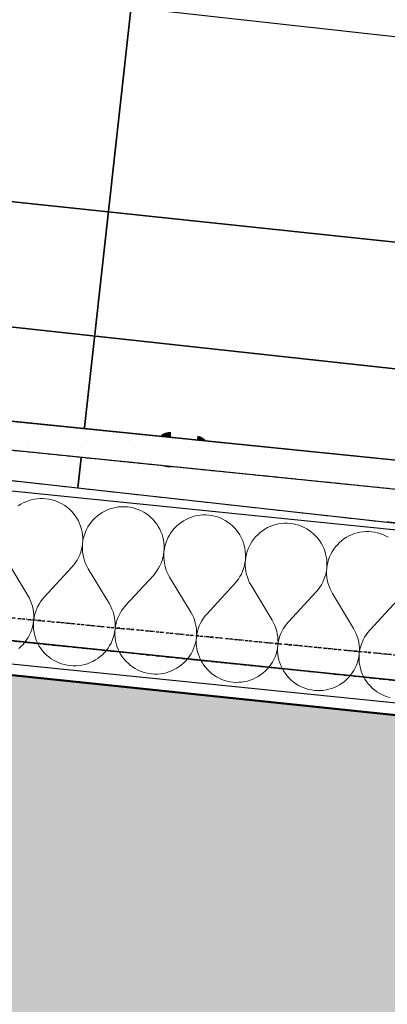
# Model space of a CAD drawing. Header units: millimetres. Extents: x -28761 to 4793, y -4271 to 20239.
# Tile 133 of 256: x -16532 to -16190, y 9311 to 10227. Entities that reach past the tile are written whole.
import ezdxf

# ---------------------------------------------------------------- set-up
doc = ezdxf.new("R2010")
doc.units = ezdxf.units.MM
doc.header["$MEASUREMENT"] = 0
for name, pattern in [('Telekomunikacni vodic', [9.25, 3, -0.75, 3, -0.75, 0.125, -0.75, 0.125, -0.75]), ('Wipeout_Contour', [1000, 0, -1000]), ('Čerchovaná M', [4.5, 2.5, -0.85, 0.3, -0.85]), ('Čárkovaná S', [2.5, 1.5, -1])]:
    doc.linetypes.add(name, pattern=pattern)
for name, color, linetype in [('5._POHLED ZÁPADNÍ_1_Interiér - schodiště', 7, 'Continuous'), ('5._POHLED ZÁPADNÍ_1_Konstrukce - nenosné', 7, 'Continuous'), ('5._POHLED ZÁPADNÍ_1_Konstrukce - nosné', 7, 'Continuous'), ('5._POHLED ZÁPADNÍ_1_Nové_Interiér - schodiště', 7, 'Continuous'), ('5._POHLED ZÁPADNÍ_1_Nové_Konstrukce - nosné', 7, 'Continuous'), ('5._POHLED ZÁPADNÍ_1_Nové_Výplně - Povrchové', 7, 'Continuous'), ('5._POHLED ZÁPADNÍ_1_Nové_Výplně – Řezové', 7, 'Continuous'), ('5._POHLED ZÁPADNÍ_1_Nové_ZJEDNODUŠENÝ DVŮR', 7, 'Continuous'), ('5._POHLED ZÁPADNÍ_1_TZB - elektroinstalace', 7, 'Continuous'), ('5._POHLED ZÁPADNÍ_1_Výplně – Řezové', 7, 'Continuous')]:
    doc.layers.add(name, color=color, linetype=linetype)
doc.styles.add('GENEROVANÝ_STYL_1', font='txt')

# ---------------------------------------------------------------- blocks, each defined once
blk = doc.blocks.new('*X42', base_point=(-30186.65, -6515.26))
at = {"layer": '5._POHLED ZÁPADNÍ_1_Nové_Výplně – Řezové', "color": 21, "linetype": 'Continuous', "lineweight": 20, "true_color": 0xffaaaa}
for p, q in [((-16521.19, 9780.53), (-16523.8, 9779.75)), ((-16518.54, 9781.12), (-16521.19, 9780.53)), ((-16515.85, 9781.53), (-16518.54, 9781.12)), ((-16513.14, 9781.74), (-16515.85, 9781.53)), ((-16510.42, 9781.76), (-16513.14, 9781.74)), ((-16507.7, 9781.58), (-16510.42, 9781.76)), ((-16505.01, 9781.21), (-16507.7, 9781.58)), ((-16502.35, 9780.65), (-16505.01, 9781.21)), ((-16499.73, 9779.89), (-16502.35, 9780.65)), ((-16531.19, 9776.31), (-16533.47, 9774.83)), ((-16528.81, 9777.63), (-16531.19, 9776.31)), ((-16526.34, 9778.78), (-16528.81, 9777.63)), ((-16523.8, 9779.75), (-16526.34, 9778.78)), ((-16497.18, 9778.96), (-16499.73, 9779.89)), ((-16494.69, 9777.84), (-16497.18, 9778.96)), ((-16492.3, 9776.55), (-16494.69, 9777.84)), ((-16490, 9775.1), (-16492.3, 9776.55)), ((-16487.81, 9773.48), (-16490, 9775.1)), ((-16485.75, 9771.71), (-16487.81, 9773.48)), ((-16483.81, 9769.8), (-16485.75, 9771.71)), ((-16450.54, 9771.1), (-16453.01, 9769.95)), ((-16448, 9772.07), (-16450.54, 9771.1)), ((-16445.39, 9772.85), (-16448, 9772.07)), ((-16442.74, 9773.44), (-16445.39, 9772.85)), ((-16440.05, 9773.85), (-16442.74, 9773.44)), ((-16437.34, 9774.06), (-16440.05, 9773.85)), ((-16434.61, 9774.08), (-16437.34, 9774.06)), ((-16431.9, 9773.9), (-16434.61, 9774.08)), ((-16429.2, 9773.53), (-16431.9, 9773.9)), ((-16426.54, 9772.97), (-16429.2, 9773.53)), ((-16423.93, 9772.22), (-16426.54, 9772.97)), ((-16421.37, 9771.28), (-16423.93, 9772.22)), ((-16418.89, 9770.16), (-16421.37, 9771.28)), ((-16482.02, 9767.75), (-16483.81, 9769.8)), ((-16480.38, 9765.58), (-16482.02, 9767.75)), ((-16478.89, 9763.3), (-16480.38, 9765.58)), ((-16477.57, 9760.92), (-16478.89, 9763.3)), ((-16463.79, 9761.77), (-16465.56, 9759.71)), ((-16461.88, 9763.71), (-16463.79, 9761.77)), ((-16459.83, 9765.5), (-16461.88, 9763.71)), ((-16457.67, 9767.15), (-16459.83, 9765.5)), ((-16455.39, 9768.63), (-16457.67, 9767.15)), ((-16453.01, 9769.95), (-16455.39, 9768.63)), ((-16416.5, 9768.88), (-16418.89, 9770.16)), ((-16414.2, 9767.42), (-16416.5, 9768.88)), ((-16412.01, 9765.8), (-16414.2, 9767.42)), ((-16409.94, 9764.03), (-16412.01, 9765.8)), ((-16408.01, 9762.12), (-16409.94, 9764.03)), ((-16406.22, 9760.07), (-16408.01, 9762.12)), ((-16377.21, 9762.27), (-16379.59, 9760.96)), ((-16374.74, 9763.42), (-16377.21, 9762.27)), ((-16372.2, 9764.39), (-16374.74, 9763.42)), ((-16369.59, 9765.17), (-16372.2, 9764.39)), ((-16366.94, 9765.77), (-16369.59, 9765.17)), ((-16364.24, 9766.17), (-16366.94, 9765.77)), ((-16361.53, 9766.38), (-16364.24, 9766.17)), ((-16358.81, 9766.4), (-16361.53, 9766.38)), ((-16356.1, 9766.22), (-16358.81, 9766.4)), ((-16353.4, 9765.85), (-16356.1, 9766.22)), ((-16350.74, 9765.29), (-16353.4, 9765.85)), ((-16348.13, 9764.54), (-16350.74, 9765.29)), ((-16345.57, 9763.6), (-16348.13, 9764.54)), ((-16343.09, 9762.49), (-16345.57, 9763.6)), ((-16340.69, 9761.2), (-16343.09, 9762.49)), ((-16476.43, 9758.46), (-16477.57, 9760.92)), ((-16475.46, 9755.91), (-16476.43, 9758.46)), ((-16474.68, 9753.31), (-16475.46, 9755.91)), ((-16474.09, 9750.65), (-16474.68, 9753.31)), ((-16469.92, 9752.82), (-16471.03, 9750.34)), ((-16468.63, 9755.22), (-16469.92, 9752.82)), ((-16467.17, 9757.52), (-16468.63, 9755.22)), ((-16465.56, 9759.71), (-16467.17, 9757.52)), ((-16404.57, 9757.9), (-16406.22, 9760.07)), ((-16403.09, 9755.62), (-16404.57, 9757.9)), ((-16401.77, 9753.24), (-16403.09, 9755.62)), ((-16400.63, 9750.78), (-16401.77, 9753.24)), ((-16387.99, 9754.09), (-16389.76, 9752.03)), ((-16386.08, 9756.03), (-16387.99, 9754.09)), ((-16384.03, 9757.83), (-16386.08, 9756.03)), ((-16381.86, 9759.47), (-16384.03, 9757.83)), ((-16379.59, 9760.96), (-16381.86, 9759.47)), ((-16338.4, 9759.74), (-16340.69, 9761.2)), ((-16336.21, 9758.12), (-16338.4, 9759.74)), ((-16334.14, 9756.35), (-16336.21, 9758.12)), ((-16332.21, 9754.44), (-16334.14, 9756.35)), ((-16330.41, 9752.39), (-16332.21, 9754.44)), ((-16303.78, 9753.28), (-16306.06, 9751.79)), ((-16301.4, 9754.6), (-16303.78, 9753.28)), ((-16298.94, 9755.74), (-16301.4, 9754.6)), ((-16296.39, 9756.71), (-16298.94, 9755.74)), ((-16293.79, 9757.49), (-16296.39, 9756.71)), ((-16291.13, 9758.09), (-16293.79, 9757.49)), ((-16288.44, 9758.49), (-16291.13, 9758.09)), ((-16285.73, 9758.7), (-16288.44, 9758.49)), ((-16283.01, 9758.72), (-16285.73, 9758.7)), ((-16280.29, 9758.54), (-16283.01, 9758.72)), ((-16277.6, 9758.17), (-16280.29, 9758.54)), ((-16274.94, 9757.61), (-16277.6, 9758.17)), ((-16272.32, 9756.86), (-16274.94, 9757.61)), ((-16269.77, 9755.92), (-16272.32, 9756.86)), ((-16267.29, 9754.81), (-16269.77, 9755.92)), ((-16264.89, 9753.52), (-16267.29, 9754.81)), ((-16262.59, 9752.06), (-16264.89, 9753.52)), ((-16473.69, 9747.96), (-16474.09, 9750.65)), ((-16473.48, 9745.25), (-16473.69, 9747.96)), ((-16473.46, 9742.53), (-16473.48, 9745.25)), ((-16472.71, 9745.17), (-16473.27, 9742.51)), ((-16471.96, 9747.79), (-16472.71, 9745.17)), ((-16471.03, 9750.34), (-16471.96, 9747.79)), ((-16399.66, 9748.23), (-16400.63, 9750.78)), ((-16398.88, 9745.63), (-16399.66, 9748.23)), ((-16398.29, 9742.97), (-16398.88, 9745.63)), ((-16394.12, 9745.14), (-16395.23, 9742.66)), ((-16392.83, 9747.54), (-16394.12, 9745.14)), ((-16391.37, 9749.84), (-16392.83, 9747.54)), ((-16389.76, 9752.03), (-16391.37, 9749.84)), ((-16328.77, 9750.23), (-16330.41, 9752.39)), ((-16327.29, 9747.95), (-16328.77, 9750.23)), ((-16325.97, 9745.57), (-16327.29, 9747.95)), ((-16324.83, 9743.1), (-16325.97, 9745.57)), ((-16313.95, 9744.35), (-16315.57, 9742.16)), ((-16312.18, 9746.42), (-16313.95, 9744.35)), ((-16310.27, 9748.35), (-16312.18, 9746.42)), ((-16308.23, 9750.15), (-16310.27, 9748.35)), ((-16306.06, 9751.79), (-16308.23, 9750.15)), ((-16260.41, 9750.44), (-16262.59, 9752.06)), ((-16258.34, 9748.67), (-16260.41, 9750.44)), ((-16256.4, 9746.76), (-16258.34, 9748.67)), ((-16254.61, 9744.71), (-16256.4, 9746.76)), ((-16252.97, 9742.55), (-16254.61, 9744.71)), ((-16230.26, 9744.11), (-16232.43, 9742.47)), ((-16227.98, 9745.6), (-16230.26, 9744.11)), ((-16225.6, 9746.92), (-16227.98, 9745.6)), ((-16223.13, 9748.06), (-16225.6, 9746.92)), ((-16220.59, 9749.03), (-16223.13, 9748.06)), ((-16217.98, 9749.81), (-16220.59, 9749.03)), ((-16215.33, 9750.41), (-16217.98, 9749.81)), ((-16212.64, 9750.81), (-16215.33, 9750.41)), ((-16209.93, 9751.02), (-16212.64, 9750.81)), ((-16207.21, 9751.04), (-16209.93, 9751.02)), ((-16204.49, 9750.86), (-16207.21, 9751.04)), ((-16201.8, 9750.49), (-16204.49, 9750.86)), ((-16199.14, 9749.93), (-16201.8, 9750.49)), ((-16196.52, 9749.18), (-16199.14, 9749.93)), ((-16193.97, 9748.24), (-16196.52, 9749.18)), ((-16191.48, 9747.13), (-16193.97, 9748.24)), ((-16189.09, 9745.84), (-16191.48, 9747.13)), ((-16475.33, 9731.84), (-16474.58, 9734.46)), ((-16474.58, 9734.46), (-16474.02, 9737.12)), ((-16474.02, 9737.12), (-16473.64, 9739.81)), ((-16473.64, 9739.81), (-16473.82, 9737.1)), ((-16473.82, 9737.1), (-16473.8, 9734.38)), ((-16473.8, 9734.38), (-16473.59, 9731.67)), ((-16473.64, 9739.81), (-16473.46, 9742.53)), ((-16473.27, 9742.51), (-16473.64, 9739.81)), ((-16397.89, 9740.28), (-16398.29, 9742.97)), ((-16397.68, 9737.57), (-16397.89, 9740.28)), ((-16397.84, 9732.13), (-16397.66, 9734.85)), ((-16397.47, 9734.83), (-16397.84, 9732.13)), ((-16397.66, 9734.85), (-16397.68, 9737.57)), ((-16396.91, 9737.49), (-16397.47, 9734.83)), ((-16396.16, 9740.11), (-16396.91, 9737.49)), ((-16395.23, 9742.66), (-16396.16, 9740.11)), ((-16323.86, 9740.55), (-16324.83, 9743.1)), ((-16323.08, 9737.95), (-16323.86, 9740.55)), ((-16322.49, 9735.29), (-16323.08, 9737.95)), ((-16322.08, 9732.6), (-16322.49, 9735.29)), ((-16319.43, 9734.98), (-16320.36, 9732.43)), ((-16318.31, 9737.46), (-16319.43, 9734.98)), ((-16317.02, 9739.86), (-16318.31, 9737.46)), ((-16315.57, 9742.16), (-16317.02, 9739.86)), ((-16251.48, 9740.27), (-16252.97, 9742.55)), ((-16250.17, 9737.89), (-16251.48, 9740.27)), ((-16249.02, 9735.42), (-16250.17, 9737.89)), ((-16248.06, 9732.87), (-16249.02, 9735.42)), ((-16239.77, 9734.48), (-16241.22, 9732.18)), ((-16238.15, 9736.67), (-16239.77, 9734.48)), ((-16236.38, 9738.74), (-16238.15, 9736.67)), ((-16234.47, 9740.67), (-16236.38, 9738.74)), ((-16232.43, 9742.47), (-16234.47, 9740.67)), ((-16478.68, 9724.41), (-16477.39, 9726.81)), ((-16477.39, 9726.81), (-16476.27, 9729.29)), ((-16476.27, 9729.29), (-16475.33, 9731.84)), ((-16473.59, 9731.67), (-16473.18, 9728.98)), ((-16473.18, 9728.98), (-16472.59, 9726.32)), ((-16472.59, 9726.32), (-16471.8, 9723.72)), ((-16399.53, 9724.16), (-16398.78, 9726.78)), ((-16398.78, 9726.78), (-16398.21, 9729.44)), ((-16398.21, 9729.44), (-16397.84, 9732.13)), ((-16397.84, 9732.13), (-16398.02, 9729.42)), ((-16398.02, 9729.42), (-16398, 9726.7)), ((-16398, 9726.7), (-16397.79, 9723.99)), ((-16321.87, 9729.89), (-16322.08, 9732.6)), ((-16322.04, 9724.45), (-16321.86, 9727.17)), ((-16321.67, 9727.15), (-16322.04, 9724.45)), ((-16321.86, 9727.17), (-16321.87, 9729.89)), ((-16321.11, 9729.81), (-16321.67, 9727.15)), ((-16320.36, 9732.43), (-16321.11, 9729.81)), ((-16247.28, 9730.27), (-16248.06, 9732.87)), ((-16246.68, 9727.61), (-16247.28, 9730.27)), ((-16246.28, 9724.92), (-16246.68, 9727.61)), ((-16243.62, 9727.3), (-16244.56, 9724.75)), ((-16242.51, 9729.79), (-16243.62, 9727.3)), ((-16241.22, 9732.18), (-16242.51, 9729.79)), ((-16544.17, 9724.01), (-16524.5, 9691.38)), ((-16483.52, 9717.86), (-16509.34, 9689.85)), ((-16483.52, 9717.86), (-16481.75, 9719.93)), ((-16481.75, 9719.93), (-16480.14, 9722.12)), ((-16480.14, 9722.12), (-16478.68, 9724.41)), ((-16471.8, 9723.72), (-16470.83, 9721.17)), ((-16470.83, 9721.17), (-16469.68, 9718.71)), ((-16469.68, 9718.71), (-16468.36, 9716.33)), ((-16468.36, 9716.33), (-16448.7, 9683.7)), ((-16404.33, 9714.44), (-16402.87, 9716.73)), ((-16402.87, 9716.73), (-16401.58, 9719.13)), ((-16401.58, 9719.13), (-16400.47, 9721.61)), ((-16400.47, 9721.61), (-16399.53, 9724.16)), ((-16397.79, 9723.99), (-16397.38, 9721.3)), ((-16397.38, 9721.3), (-16396.78, 9718.64)), ((-16396.78, 9718.64), (-16396, 9716.04)), ((-16396, 9716.04), (-16395.03, 9713.49)), ((-16324.66, 9713.93), (-16323.73, 9716.48)), ((-16323.73, 9716.48), (-16322.97, 9719.1)), ((-16322.97, 9719.1), (-16322.41, 9721.76)), ((-16322.41, 9721.76), (-16322.04, 9724.45)), ((-16322.04, 9724.45), (-16322.21, 9721.74)), ((-16322.21, 9721.74), (-16322.2, 9719.02)), ((-16322.2, 9719.02), (-16321.98, 9716.31)), ((-16321.98, 9716.31), (-16321.58, 9713.62)), ((-16246.61, 9714.08), (-16246.24, 9716.78)), ((-16246.24, 9716.78), (-16246.41, 9714.06)), ((-16246.07, 9722.21), (-16246.28, 9724.92)), ((-16246.24, 9716.78), (-16246.06, 9719.49)), ((-16245.87, 9719.47), (-16246.24, 9716.78)), ((-16246.06, 9719.49), (-16246.07, 9722.21)), ((-16245.31, 9722.13), (-16245.87, 9719.47)), ((-16244.56, 9724.75), (-16245.31, 9722.13)), ((-16407.72, 9710.18), (-16433.53, 9682.17)), ((-16407.72, 9710.18), (-16405.95, 9712.25)), ((-16405.95, 9712.25), (-16404.33, 9714.44)), ((-16395.03, 9713.49), (-16393.88, 9711.03)), ((-16393.88, 9711.03), (-16392.56, 9708.65)), ((-16392.56, 9708.65), (-16372.89, 9676.02)), ((-16330.15, 9704.57), (-16328.53, 9706.76)), ((-16328.53, 9706.76), (-16327.07, 9709.05)), ((-16327.07, 9709.05), (-16325.78, 9711.45)), ((-16325.78, 9711.45), (-16324.66, 9713.93)), ((-16321.58, 9713.62), (-16320.98, 9710.96)), ((-16320.98, 9710.96), (-16320.2, 9708.36)), ((-16320.2, 9708.36), (-16319.23, 9705.82)), ((-16248.86, 9706.25), (-16247.92, 9708.8)), ((-16247.92, 9708.8), (-16247.17, 9711.42)), ((-16247.17, 9711.42), (-16246.61, 9714.08)), ((-16246.41, 9714.06), (-16246.39, 9711.34)), ((-16246.39, 9711.34), (-16246.18, 9708.63)), ((-16246.18, 9708.63), (-16245.77, 9705.94)), ((-16331.92, 9702.51), (-16357.73, 9674.49)), ((-16331.92, 9702.51), (-16330.15, 9704.57)), ((-16319.23, 9705.82), (-16318.08, 9703.35)), ((-16318.08, 9703.35), (-16316.76, 9700.97)), ((-16316.76, 9700.97), (-16297.09, 9668.35)), ((-16254.35, 9696.89), (-16252.73, 9699.08)), ((-16252.73, 9699.08), (-16251.27, 9701.37)), ((-16251.27, 9701.37), (-16249.98, 9703.77)), ((-16249.98, 9703.77), (-16248.86, 9706.25)), ((-16245.77, 9705.94), (-16245.18, 9703.28)), ((-16245.18, 9703.28), (-16244.39, 9700.68)), ((-16244.39, 9700.68), (-16243.42, 9698.14)), ((-16243.42, 9698.14), (-16242.28, 9695.67)), ((-16523.18, 9689), (-16524.5, 9691.38)), ((-16522.03, 9686.54), (-16523.18, 9689)), ((-16509.34, 9689.85), (-16511.11, 9687.78)), ((-16256.12, 9694.83), (-16281.93, 9666.81)), ((-16256.12, 9694.83), (-16254.35, 9696.89)), ((-16242.28, 9695.67), (-16240.96, 9693.29)), ((-16240.96, 9693.29), (-16221.29, 9660.67)), ((-16521.06, 9684), (-16522.03, 9686.54)), ((-16520.28, 9681.39), (-16521.06, 9684)), ((-16519.68, 9678.74), (-16520.28, 9681.39)), ((-16515.48, 9680.9), (-16516.59, 9678.42)), ((-16514.19, 9683.3), (-16515.48, 9680.9)), ((-16512.73, 9685.6), (-16514.19, 9683.3)), ((-16511.11, 9687.78), (-16512.73, 9685.6)), ((-16447.37, 9681.32), (-16448.7, 9683.7)), ((-16446.23, 9678.86), (-16447.37, 9681.32)), ((-16435.31, 9680.1), (-16436.92, 9677.92)), ((-16433.53, 9682.17), (-16435.31, 9680.1)), ((-16180.31, 9687.15), (-16206.13, 9659.13)), ((-16519.27, 9676.05), (-16519.68, 9678.74)), ((-16519.06, 9673.33), (-16519.27, 9676.05)), ((-16519.22, 9667.9), (-16519.04, 9670.61)), ((-16518.85, 9670.59), (-16519.22, 9667.9)), ((-16519.04, 9670.61), (-16519.06, 9673.33)), ((-16518.28, 9673.25), (-16518.85, 9670.59)), ((-16517.53, 9675.87), (-16518.28, 9673.25)), ((-16516.59, 9678.42), (-16517.53, 9675.87)), ((-16445.26, 9676.32), (-16446.23, 9678.86)), ((-16444.47, 9673.71), (-16445.26, 9676.32)), ((-16443.88, 9671.06), (-16444.47, 9673.71)), ((-16443.47, 9668.37), (-16443.88, 9671.06)), ((-16440.79, 9670.74), (-16441.73, 9668.19)), ((-16439.67, 9673.22), (-16440.79, 9670.74)), ((-16438.38, 9675.62), (-16439.67, 9673.22)), ((-16436.92, 9677.92), (-16438.38, 9675.62)), ((-16371.57, 9673.65), (-16372.89, 9676.02)), ((-16370.42, 9671.18), (-16371.57, 9673.65)), ((-16369.46, 9668.64), (-16370.42, 9671.18)), ((-16361.12, 9670.24), (-16362.58, 9667.94)), ((-16359.5, 9672.42), (-16361.12, 9670.24)), ((-16357.73, 9674.49), (-16359.5, 9672.42)), ((-16520.9, 9659.93), (-16520.15, 9662.54)), ((-16520.15, 9662.54), (-16519.59, 9665.2)), ((-16519.59, 9665.2), (-16519.22, 9667.9)), ((-16519.22, 9667.9), (-16519.4, 9665.18)), ((-16519.4, 9665.18), (-16519.38, 9662.46)), ((-16519.38, 9662.46), (-16519.17, 9659.75)), ((-16443.26, 9665.65), (-16443.47, 9668.37)), ((-16443.42, 9660.22), (-16443.24, 9662.93)), ((-16443.04, 9662.91), (-16443.42, 9660.22)), ((-16443.24, 9662.93), (-16443.26, 9665.65)), ((-16442.48, 9665.58), (-16443.04, 9662.91)), ((-16441.73, 9668.19), (-16442.48, 9665.58)), ((-16368.67, 9666.03), (-16369.46, 9668.64)), ((-16368.07, 9663.38), (-16368.67, 9666.03)), ((-16367.67, 9660.69), (-16368.07, 9663.38)), ((-16364.99, 9663.06), (-16365.93, 9660.51)), ((-16363.87, 9665.55), (-16364.99, 9663.06)), ((-16362.58, 9667.94), (-16363.87, 9665.55)), ((-16295.77, 9665.97), (-16297.09, 9668.35)), ((-16294.62, 9663.5), (-16295.77, 9665.97)), ((-16293.65, 9660.96), (-16294.62, 9663.5)), ((-16292.87, 9658.35), (-16293.65, 9660.96)), ((-16285.32, 9662.56), (-16286.78, 9660.26)), ((-16283.7, 9664.74), (-16285.32, 9662.56)), ((-16281.93, 9666.81), (-16283.7, 9664.74)), ((-16525.69, 9650.19), (-16524.23, 9652.49)), ((-16524.23, 9652.49), (-16522.94, 9654.89)), ((-16522.94, 9654.89), (-16521.83, 9657.37)), ((-16521.83, 9657.37), (-16520.9, 9659.93)), ((-16519.17, 9659.75), (-16518.77, 9657.06)), ((-16518.77, 9657.06), (-16518.18, 9654.41)), ((-16518.18, 9654.41), (-16517.4, 9651.8)), ((-16517.4, 9651.8), (-16516.43, 9649.26)), ((-16446.03, 9649.69), (-16445.09, 9652.25)), ((-16445.09, 9652.25), (-16444.35, 9654.86)), ((-16444.35, 9654.86), (-16443.79, 9657.52)), ((-16443.79, 9657.52), (-16443.42, 9660.22)), ((-16443.42, 9660.22), (-16443.6, 9657.5)), ((-16443.6, 9657.5), (-16443.58, 9654.78)), ((-16443.58, 9654.78), (-16443.37, 9652.07)), ((-16443.37, 9652.07), (-16442.97, 9649.38)), ((-16367.98, 9649.84), (-16367.61, 9652.54)), ((-16367.61, 9652.54), (-16367.79, 9649.83)), ((-16367.46, 9657.98), (-16367.67, 9660.69)), ((-16367.61, 9652.54), (-16367.44, 9655.25)), ((-16367.24, 9655.23), (-16367.61, 9652.54)), ((-16367.44, 9655.25), (-16367.46, 9657.98)), ((-16366.68, 9657.9), (-16367.24, 9655.23)), ((-16365.93, 9660.51), (-16366.68, 9657.9)), ((-16292.27, 9655.7), (-16292.87, 9658.35)), ((-16291.87, 9653.01), (-16292.27, 9655.7)), ((-16291.65, 9650.3), (-16291.87, 9653.01)), ((-16290.12, 9652.83), (-16290.87, 9650.22)), ((-16289.19, 9655.39), (-16290.12, 9652.83)), ((-16288.07, 9657.87), (-16289.19, 9655.39)), ((-16286.78, 9660.26), (-16288.07, 9657.87)), ((-16219.97, 9658.29), (-16221.29, 9660.67)), ((-16218.82, 9655.82), (-16219.97, 9658.29)), ((-16217.85, 9653.28), (-16218.82, 9655.82)), ((-16217.07, 9650.67), (-16217.85, 9653.28)), ((-16210.98, 9652.58), (-16212.27, 9650.19)), ((-16209.52, 9654.88), (-16210.98, 9652.58)), ((-16207.9, 9657.06), (-16209.52, 9654.88)), ((-16206.13, 9659.13), (-16207.9, 9657.06)), ((-16533.03, 9642.21), (-16530.98, 9644)), ((-16530.98, 9644), (-16529.07, 9645.94)), ((-16529.07, 9645.94), (-16527.3, 9648)), ((-16527.3, 9648), (-16525.69, 9650.19)), ((-16516.43, 9649.26), (-16515.29, 9646.79)), ((-16515.29, 9646.79), (-16513.97, 9644.41)), ((-16513.97, 9644.41), (-16512.49, 9642.13)), ((-16451.5, 9640.33), (-16449.89, 9642.51)), ((-16449.89, 9642.51), (-16448.43, 9644.81)), ((-16448.43, 9644.81), (-16447.14, 9647.21)), ((-16447.14, 9647.21), (-16446.03, 9649.69)), ((-16442.97, 9649.38), (-16442.38, 9646.73)), ((-16442.38, 9646.73), (-16441.59, 9644.12)), ((-16441.59, 9644.12), (-16440.63, 9641.58)), ((-16370.23, 9642.01), (-16369.29, 9644.57)), ((-16369.29, 9644.57), (-16368.54, 9647.18)), ((-16368.54, 9647.18), (-16367.98, 9649.84)), ((-16367.79, 9649.83), (-16367.78, 9647.1)), ((-16367.78, 9647.1), (-16367.57, 9644.39)), ((-16367.57, 9644.39), (-16367.17, 9641.7)), ((-16292.18, 9642.17), (-16291.81, 9644.86)), ((-16291.81, 9644.86), (-16291.99, 9642.15)), ((-16291.81, 9644.86), (-16291.64, 9647.58)), ((-16291.44, 9647.56), (-16291.81, 9644.86)), ((-16291.64, 9647.58), (-16291.65, 9650.3)), ((-16290.87, 9650.22), (-16291.44, 9647.56)), ((-16216.47, 9648.02), (-16217.07, 9650.67)), ((-16216.06, 9645.33), (-16216.47, 9648.02)), ((-16215.85, 9642.62), (-16216.06, 9645.33)), ((-16215.83, 9639.9), (-16215.85, 9642.62)), ((-16215.07, 9642.54), (-16215.64, 9639.88)), ((-16214.32, 9645.15), (-16215.07, 9642.54)), ((-16213.38, 9647.71), (-16214.32, 9645.15)), ((-16212.27, 9650.19), (-16213.38, 9647.71)), ((-16512.49, 9642.13), (-16510.84, 9639.96)), ((-16510.84, 9639.96), (-16509.05, 9637.91)), ((-16509.05, 9637.91), (-16507.11, 9636)), ((-16507.11, 9636), (-16505.05, 9634.23)), ((-16505.05, 9634.23), (-16502.86, 9632.61)), ((-16459.39, 9632.88), (-16457.23, 9634.53)), ((-16457.23, 9634.53), (-16455.18, 9636.32)), ((-16455.18, 9636.32), (-16453.27, 9638.26)), ((-16453.27, 9638.26), (-16451.5, 9640.33)), ((-16440.63, 9641.58), (-16439.48, 9639.11)), ((-16439.48, 9639.11), (-16438.17, 9636.73)), ((-16438.17, 9636.73), (-16436.68, 9634.45)), ((-16436.68, 9634.45), (-16435.04, 9632.28)), ((-16375.7, 9632.65), (-16374.08, 9634.83)), ((-16374.08, 9634.83), (-16372.63, 9637.13)), ((-16372.63, 9637.13), (-16371.34, 9639.53)), ((-16371.34, 9639.53), (-16370.23, 9642.01)), ((-16367.17, 9641.7), (-16366.57, 9639.05)), ((-16366.57, 9639.05), (-16365.79, 9636.44)), ((-16365.79, 9636.44), (-16364.83, 9633.9)), ((-16364.83, 9633.9), (-16363.68, 9631.43)), ((-16295.54, 9631.85), (-16294.42, 9634.33)), ((-16294.42, 9634.33), (-16293.49, 9636.89)), ((-16293.49, 9636.89), (-16292.74, 9639.5)), ((-16292.74, 9639.5), (-16292.18, 9642.17)), ((-16291.99, 9642.15), (-16291.98, 9639.43)), ((-16291.98, 9639.43), (-16291.77, 9636.71)), ((-16291.77, 9636.71), (-16291.36, 9634.02)), ((-16291.36, 9634.02), (-16290.77, 9631.37)), ((-16216.94, 9631.82), (-16216.38, 9634.49)), ((-16216.38, 9634.49), (-16216.01, 9637.18)), ((-16216.01, 9637.18), (-16216.19, 9634.47)), ((-16216.19, 9634.47), (-16216.17, 9631.75)), ((-16216.01, 9637.18), (-16215.83, 9639.9)), ((-16215.64, 9639.88), (-16216.01, 9637.18)), ((-16502.86, 9632.61), (-16500.56, 9631.16)), ((-16500.56, 9631.16), (-16498.17, 9629.87)), ((-16498.17, 9629.87), (-16495.69, 9628.75)), ((-16495.69, 9628.75), (-16493.13, 9627.82)), ((-16493.13, 9627.82), (-16490.52, 9627.07)), ((-16490.52, 9627.07), (-16487.85, 9626.5)), ((-16487.85, 9626.5), (-16485.16, 9626.13)), ((-16485.16, 9626.13), (-16482.44, 9625.96)), ((-16482.44, 9625.96), (-16479.72, 9625.97)), ((-16479.72, 9625.97), (-16477.01, 9626.18)), ((-16477.01, 9626.18), (-16474.32, 9626.59)), ((-16474.32, 9626.59), (-16471.67, 9627.18)), ((-16471.67, 9627.18), (-16469.06, 9627.97)), ((-16469.06, 9627.97), (-16466.52, 9628.93)), ((-16466.52, 9628.93), (-16464.05, 9630.08)), ((-16464.05, 9630.08), (-16461.67, 9631.4)), ((-16461.67, 9631.4), (-16459.39, 9632.88)), ((-16435.04, 9632.28), (-16433.25, 9630.23)), ((-16433.25, 9630.23), (-16431.31, 9628.32)), ((-16431.31, 9628.32), (-16429.25, 9626.55)), ((-16429.25, 9626.55), (-16427.06, 9624.93)), ((-16427.06, 9624.93), (-16424.76, 9623.48)), ((-16385.87, 9623.72), (-16383.59, 9625.2)), ((-16383.59, 9625.2), (-16381.42, 9626.85)), ((-16381.42, 9626.85), (-16379.38, 9628.64)), ((-16379.38, 9628.64), (-16377.47, 9630.58)), ((-16377.47, 9630.58), (-16375.7, 9632.65)), ((-16363.68, 9631.43), (-16362.36, 9629.05)), ((-16362.36, 9629.05), (-16360.88, 9626.77)), ((-16360.88, 9626.77), (-16359.24, 9624.6)), ((-16359.24, 9624.6), (-16357.44, 9622.55)), ((-16301.66, 9622.9), (-16299.9, 9624.97)), ((-16299.9, 9624.97), (-16298.28, 9627.16)), ((-16298.28, 9627.16), (-16296.82, 9629.45)), ((-16296.82, 9629.45), (-16295.54, 9631.85)), ((-16290.77, 9631.37), (-16289.99, 9628.76)), ((-16289.99, 9628.76), (-16289.02, 9626.22)), ((-16289.02, 9626.22), (-16287.88, 9623.75)), ((-16221.02, 9621.77), (-16219.73, 9624.17)), ((-16219.73, 9624.17), (-16218.62, 9626.65)), ((-16218.62, 9626.65), (-16217.69, 9629.21)), ((-16217.69, 9629.21), (-16216.94, 9631.82)), ((-16216.17, 9631.75), (-16215.96, 9629.03)), ((-16215.96, 9629.03), (-16215.56, 9626.34)), ((-16215.56, 9626.34), (-16214.97, 9623.69)), ((-16424.76, 9623.48), (-16422.37, 9622.19)), ((-16422.37, 9622.19), (-16419.88, 9621.07)), ((-16419.88, 9621.07), (-16417.33, 9620.14)), ((-16417.33, 9620.14), (-16414.71, 9619.39)), ((-16414.71, 9619.39), (-16412.05, 9618.82)), ((-16412.05, 9618.82), (-16409.36, 9618.45)), ((-16409.36, 9618.45), (-16406.64, 9618.28)), ((-16406.64, 9618.28), (-16403.92, 9618.29)), ((-16403.92, 9618.29), (-16401.21, 9618.5)), ((-16401.21, 9618.5), (-16398.52, 9618.91)), ((-16398.52, 9618.91), (-16395.86, 9619.5)), ((-16395.86, 9619.5), (-16393.26, 9620.29)), ((-16393.26, 9620.29), (-16390.72, 9621.25)), ((-16390.72, 9621.25), (-16388.25, 9622.4)), ((-16388.25, 9622.4), (-16385.87, 9623.72)), ((-16357.44, 9622.55), (-16355.51, 9620.64)), ((-16355.51, 9620.64), (-16353.44, 9618.87)), ((-16353.44, 9618.87), (-16351.26, 9617.26)), ((-16351.26, 9617.26), (-16348.96, 9615.8)), ((-16348.96, 9615.8), (-16346.56, 9614.51)), ((-16312.45, 9614.72), (-16310.07, 9616.04)), ((-16310.07, 9616.04), (-16307.79, 9617.52)), ((-16307.79, 9617.52), (-16305.62, 9619.17)), ((-16305.62, 9619.17), (-16303.58, 9620.96)), ((-16303.58, 9620.96), (-16301.66, 9622.9)), ((-16287.88, 9623.75), (-16286.56, 9621.37)), ((-16286.56, 9621.37), (-16285.08, 9619.09)), ((-16285.08, 9619.09), (-16283.44, 9616.92)), ((-16283.44, 9616.92), (-16281.64, 9614.88)), ((-16227.77, 9613.28), (-16225.86, 9615.22)), ((-16225.86, 9615.22), (-16224.09, 9617.29)), ((-16224.09, 9617.29), (-16222.48, 9619.48)), ((-16222.48, 9619.48), (-16221.02, 9621.77)), ((-16214.97, 9623.69), (-16214.19, 9621.08)), ((-16214.19, 9621.08), (-16213.22, 9618.54)), ((-16213.22, 9618.54), (-16212.08, 9616.07)), ((-16212.08, 9616.07), (-16210.76, 9613.69)), ((-16346.56, 9614.51), (-16344.08, 9613.39)), ((-16344.08, 9613.39), (-16341.53, 9612.46)), ((-16341.53, 9612.46), (-16338.91, 9611.71)), ((-16338.91, 9611.71), (-16336.25, 9611.15)), ((-16336.25, 9611.15), (-16333.55, 9610.77)), ((-16333.55, 9610.77), (-16330.84, 9610.6)), ((-16330.84, 9610.6), (-16328.12, 9610.61)), ((-16328.12, 9610.61), (-16325.41, 9610.83)), ((-16325.41, 9610.83), (-16322.72, 9611.23)), ((-16322.72, 9611.23), (-16320.06, 9611.82)), ((-16320.06, 9611.82), (-16317.46, 9612.61)), ((-16317.46, 9612.61), (-16314.91, 9613.57)), ((-16314.91, 9613.57), (-16312.45, 9614.72)), ((-16281.64, 9614.88), (-16279.71, 9612.96)), ((-16279.71, 9612.96), (-16277.64, 9611.19)), ((-16277.64, 9611.19), (-16275.45, 9609.58)), ((-16275.45, 9609.58), (-16273.16, 9608.12)), ((-16273.16, 9608.12), (-16270.76, 9606.83)), ((-16270.76, 9606.83), (-16268.28, 9605.71)), ((-16241.65, 9604.93), (-16239.11, 9605.89)), ((-16239.11, 9605.89), (-16236.64, 9607.04)), ((-16236.64, 9607.04), (-16234.26, 9608.36)), ((-16234.26, 9608.36), (-16231.99, 9609.84)), ((-16231.99, 9609.84), (-16229.82, 9611.49)), ((-16229.82, 9611.49), (-16227.77, 9613.28)), ((-16210.76, 9613.69), (-16209.28, 9611.41)), ((-16209.28, 9611.41), (-16207.63, 9609.24)), ((-16207.63, 9609.24), (-16205.84, 9607.2)), ((-16205.84, 9607.2), (-16203.9, 9605.28)), ((-16268.28, 9605.71), (-16265.72, 9604.78)), ((-16265.72, 9604.78), (-16263.11, 9604.03)), ((-16263.11, 9604.03), (-16260.45, 9603.47)), ((-16260.45, 9603.47), (-16257.75, 9603.1)), ((-16257.75, 9603.1), (-16255.04, 9602.92)), ((-16255.04, 9602.92), (-16252.32, 9602.93)), ((-16252.32, 9602.93), (-16249.6, 9603.15)), ((-16249.6, 9603.15), (-16246.91, 9603.55)), ((-16246.91, 9603.55), (-16244.26, 9604.14)), ((-16244.26, 9604.14), (-16241.65, 9604.93)), ((-16203.9, 9605.28), (-16201.84, 9603.51)), ((-16201.84, 9603.51), (-16199.65, 9601.9)), ((-16199.65, 9601.9), (-16197.35, 9600.44)), ((-16197.35, 9600.44), (-16194.96, 9599.15)), ((-16194.96, 9599.15), (-16192.48, 9598.04)), ((-16192.48, 9598.04), (-16189.92, 9597.1)), ((-16189.92, 9597.1), (-16187.31, 9596.35))]:
    blk.add_line(p, q, dxfattribs=at)

msp = doc.modelspace()

# ---------------------------------------------------------------- hatches: boundary and pattern name
at = {"layer": '5._POHLED ZÁPADNÍ_1_Výplně – Řezové', "linetype": 'Continuous', "lineweight": 13}
msp.add_hatch(color=254, dxfattribs=at).paths.add_polyline_path([(-17216.5, 9320.82), (-17217.54, 9310.88), (-15507.72, 9132.91), (-15468.9, 9505.9), (-17128.98, 9678.69), (-17154.87, 9430.03), (-17204.6, 9435.21)])

# ---------------------------------------------------------------- linework, layer by layer
at = {"layer": '5._POHLED ZÁPADNÍ_1_Konstrukce - nosné', "color": 7, "linetype": 'Continuous', "lineweight": 50, "flags": 128}
msp.add_lwpolyline([(-15830.59, 9543.54), (-17128.98, 9678.69)], dxfattribs=at)
at = {"layer": '5._POHLED ZÁPADNÍ_1_Nové_Interiér - schodiště', "color": 1, "linetype": 'Continuous', "lineweight": 25}
for p, q in [((-14460.38, 9567.99), (-17054.49, 9855.61)), ((-17055.81, 9843.68), (-14461.71, 9556.06))]:
    msp.add_line(p, q, dxfattribs=at)
at = {"layer": '5._POHLED ZÁPADNÍ_1_Nové_Interiér - schodiště', "color": 1, "linetype": 'Čárkovaná S', "lineweight": 25, "flags": 128}
for points in [[(-16651.97, 10716.49), (-16751.15, 9821.98), (-16462.91, 9790.02), (-16363.73, 10684.54)], [(-16363.73, 10684.54), (-16462.91, 9790.02), (-16174.68, 9758.06), (-16075.5, 10652.58)]]:
    msp.add_lwpolyline(points, close=True, dxfattribs=at)

# ---------------------------------------------------------------- next in the draw order: wipeouts: each hides what was drawn before it
at = {"color": 254, "linetype": 'Wipeout_Contour', "lineweight": 0, "ltscale": 77972.533812}
msp.add_wipeout([(-16378.84, 10686.21), (-16667.08, 10718.17), (-16766.25, 9823.65), (-16478.02, 9791.69)], dxfattribs=at).dxf.layer = '5._POHLED ZÁPADNÍ_1_Nové_Výplně - Povrchové'

# ---------------------------------------------------------------- next in the draw order: linework, layer by layer
at = {"layer": '5._POHLED ZÁPADNÍ_1_Nové_Interiér - schodiště', "color": 1, "linetype": 'Continuous', "lineweight": 25}
for p, q in [((-16478.02, 9791.69), (-16378.84, 10686.21)), ((-16766.25, 9823.65), (-16478.02, 9791.69))]:
    msp.add_line(p, q, dxfattribs=at)

# ---------------------------------------------------------------- next in the draw order: wipeouts: each hides what was drawn before it
at = {"color": 254, "linetype": 'Wipeout_Contour', "lineweight": 0, "ltscale": 76926.609682}
msp.add_wipeout([(-16090.61, 10654.25), (-16378.84, 10686.21), (-16478.02, 9791.69), (-16189.79, 9759.74)], dxfattribs=at).dxf.layer = '5._POHLED ZÁPADNÍ_1_Nové_Výplně - Povrchové'

# ---------------------------------------------------------------- next in the draw order: linework, layer by layer
at = {"layer": '5._POHLED ZÁPADNÍ_1_Nové_Interiér - schodiště', "color": 1, "linetype": 'Continuous', "lineweight": 25}
for p, q in [((-16378.84, 10686.21), (-16478.02, 9791.69)), ((-16716.67, 10270.91), (-14699.03, 10047.21)), ((-16478.02, 9791.69), (-16189.79, 9759.74))]:
    msp.add_line(p, q, dxfattribs=at)
at = {"layer": '5._POHLED ZÁPADNÍ_1_TZB - elektroinstalace', "color": 92, "linetype": 'Continuous', "lineweight": 35, "true_color": 0x00d700, "flags": 128}
msp.add_lwpolyline([(-16943.94, 10065.27), (-16943.94, 10100.78), (-15238.94, 9920.78)], dxfattribs=at)

# ---------------------------------------------------------------- next in the draw order: texts
at = {"layer": '5._POHLED ZÁPADNÍ_1_Interiér - schodiště', "color": 1, "linetype": 'Continuous', "lineweight": 25, "insert": (-16379.11, 9845.09), "char_height": 50, "attachment_point": 4, "rotation": 263.67323, "style": 'GENEROVANÝ_STYL_1'}
msp.add_mtext('\\A1;{\\pql;\\fArial|b0|i0|c238|p38;3}', dxfattribs=at)

# ---------------------------------------------------------------- next in the draw order: wipeouts: each hides what was drawn before it
at = {"color": 254, "linetype": 'Wipeout_Contour', "lineweight": 0, "ltscale": 73963.913487}
msp.add_wipeout([(-17161.72, 9851.66), (-17177.84, 9692.48), (-14385.17, 9409.56), (-14367.89, 9568.63)], dxfattribs=at).dxf.layer = '5._POHLED ZÁPADNÍ_1_Nové_Výplně – Řezové'

# ---------------------------------------------------------------- next in the draw order: linework, layer by layer
at = {"layer": '5._POHLED ZÁPADNÍ_1_Nové_Konstrukce - nosné', "color": 1, "linetype": 'Continuous', "lineweight": 25, "flags": 128}
for points in [[(-14367.89, 9568.63), (-17161.72, 9851.66)], [(-17177.84, 9692.48), (-14385.17, 9409.56)]]:
    msp.add_lwpolyline(points, dxfattribs=at)
at = {"layer": '5._POHLED ZÁPADNÍ_1_TZB - elektroinstalace', "color": 92, "linetype": 'Telekomunikacni vodic', "lineweight": 35, "true_color": 0x00d700, "flags": 128}
for points in [[(-15496.72, 1100.78), (-15568.94, 1100.78), (-15568.94, 5100.78), (-16068.94, 5100.78), (-16068.94, 9600.78), (-20293.94, 10035.78), (-20193.94, 18475.78), (-20818.94, 18475.78), (-20818.94, 18975.78), (-24116.66, 19246.49)], [(-15496.72, 1100.78), (-15568.94, 1100.78), (-15568.94, 5100.78), (-16068.94, 5100.78), (-16068.94, 9600.78), (-20293.94, 10035.78), (-20193.94, 18475.78), (-20818.94, 18475.78), (-20818.94, 18975.78), (-24116.66, 19246.49)], [(-19818.94, 9403.56), (-19818.94, 9988.28), (-13443.94, 9370.78), (-13443.94, 9600.78)], [(-19818.94, 9403.56), (-19818.94, 9988.28), (-13443.94, 9370.78), (-13443.94, 9600.78)]]:
    msp.add_lwpolyline(points, dxfattribs=at)
at = {"layer": '5._POHLED ZÁPADNÍ_1_TZB - elektroinstalace', "color": 92, "linetype": 'Continuous', "lineweight": 35, "true_color": 0x00d700, "flags": 128}
for points in [[(-19693.94, 10213.28), (-19693.94, 9975.78), (-16068.94, 9600.78), (-16068.94, 9100.78), (-16068.94, 5100.78), (-15568.94, 5100.78), (-15568.94, 975.78), (-13193.94, 975.78), (-13193.94, 1600.78)], [(-19693.94, 10213.28), (-19693.94, 9975.78), (-16068.94, 9600.78), (-16068.94, 9100.78), (-16068.94, 5100.78), (-15568.94, 5100.78), (-15568.94, 975.78), (-13193.94, 975.78), (-13193.94, 1600.78)], [(-16854.45, 9975.78), (-15248.94, 9800.78)]]:
    msp.add_lwpolyline(points, dxfattribs=at)

# ---------------------------------------------------------------- next in the draw order: block references
at = {"layer": '5._POHLED ZÁPADNÍ_1_Konstrukce - nenosné', "color": 9, "linetype": 'Continuous', "lineweight": 13}
msp.add_blockref('*X42', (-30186.65, -6515.26), dxfattribs=at)

# ---------------------------------------------------------------- next in the draw order: wipeouts: each hides what was drawn before it
at = {"color": 254, "linetype": 'Wipeout_Contour', "lineweight": 0, "ltscale": 74383.184884}
msp.add_wipeout([(-17068.19, 9907.24), (-17070.87, 9880.77), (-14561.5, 9626.25), (-14558.83, 9652.72)], dxfattribs=at).dxf.layer = '5._POHLED ZÁPADNÍ_1_Nové_Výplně – Řezové'

# ---------------------------------------------------------------- next in the draw order: hatches: boundary and pattern name
at = {"layer": '5._POHLED ZÁPADNÍ_1_Nové_Výplně – Řezové', "linetype": 'Continuous', "lineweight": 20, "true_color": 0xffaaaa}
h = msp.add_hatch(dxfattribs=at)
h.set_pattern_fill('Omítka_01_0001', color=21, style=0, pattern_type=2)
h.set_pattern_definition([(0, (0, 0), (0, 86.60254), [0, -50]), (0, (25, 43.3), (0, 86.60254), [0, -50])])
h.paths.add_polyline_path([(-17068.19, 9907.24), (-17070.87, 9880.77), (-14561.5, 9626.25), (-14558.83, 9652.72)])

# ---------------------------------------------------------------- next in the draw order: wipeouts: each hides what was drawn before it
at = {"color": 254, "linetype": 'Wipeout_Contour', "lineweight": 0, "ltscale": 55713.231724}
msp.add_wipeout([(-14558.82, 9652.79), (-18199.82, 10022.08), (-14558.83, 9652.72)], dxfattribs=at).dxf.layer = '5._POHLED ZÁPADNÍ_1_Nové_Výplně - Povrchové'

# ---------------------------------------------------------------- next in the draw order: linework, layer by layer
at = {"layer": '5._POHLED ZÁPADNÍ_1_Nové_ZJEDNODUŠENÝ DVŮR', "color": 1, "linetype": 'Continuous', "lineweight": 25}
for p, q in [((-17068.19, 9907.24), (-14558.83, 9652.72)), ((-17070.87, 9880.77), (-14561.5, 9626.25))]:
    msp.add_line(p, q, dxfattribs=at)
at = {"layer": '5._POHLED ZÁPADNÍ_1_Nové_ZJEDNODUŠENÝ DVŮR', "color": 1, "linetype": 'Continuous', "lineweight": 25, "flags": 128}
msp.add_lwpolyline([(-14558.82, 9652.79), (-18199.82, 10022.08)], dxfattribs=at)
at = {"layer": '5._POHLED ZÁPADNÍ_1_Nové_ZJEDNODUŠENÝ DVŮR', "color": 1, "linetype": 'Čerchovaná M', "lineweight": 25, "flags": 128}
msp.add_lwpolyline([(-18202.51, 9995.48), (-14561.51, 9626.19)], dxfattribs=at)

doc.saveas('drawing.dxf')
